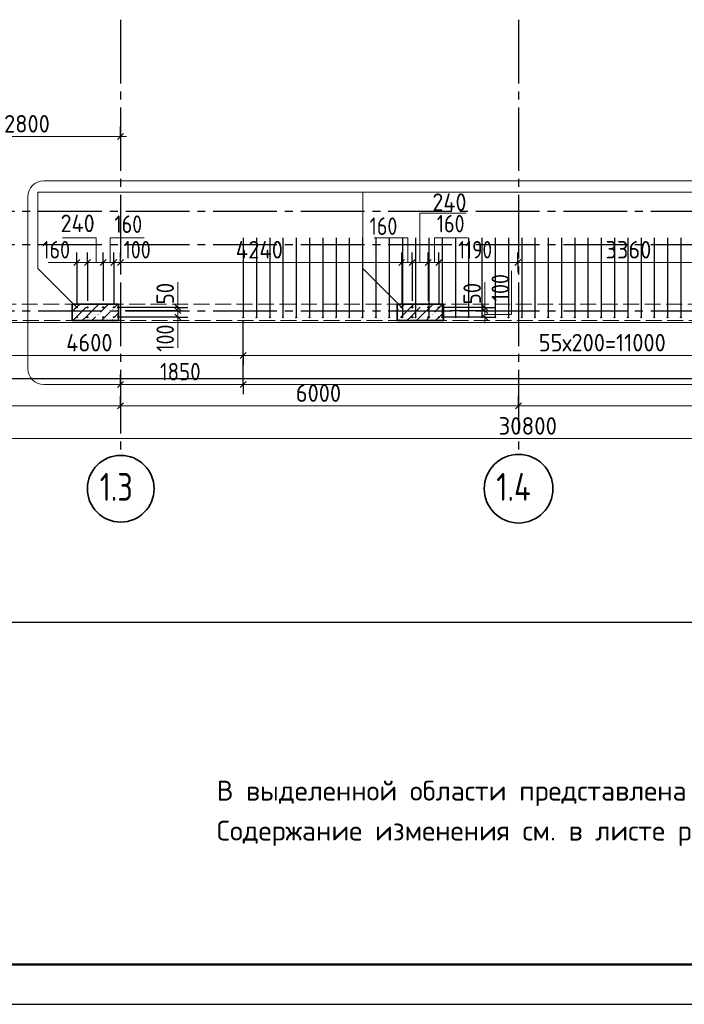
# Model space of a CAD drawing. Header units: millimetres. Extents: x 0 to 21000, y 0 to 14850.
# Tile 6 of 17: x 7081 to 11257, y 0 to 6188. Entities that reach past the tile are written whole.
import ezdxf

# ---------------------------------------------------------------- set-up
doc = ezdxf.new("R2010")
doc.units = ezdxf.units.MM
doc.linetypes.add('______2', pattern=[135, 100, -35])
doc.linetypes.add('______5', pattern=[550, 400, -50, 50, -50])
for name, color, linetype, lineweight in [('Standard', 7, 'Continuous', 25), ('Выпуски арматуры Г-обр.', 7, 'Continuous', 25), ('Общий01', 7, 'Continuous', 13), ('Позиционная метка линия выноска', 7, 'Continuous', 13), ('Примечания', 7, 'Continuous', 13), ('Размерная линия_ общее', 7, 'Continuous', 13)]:
    doc.layers.add(name, color=color, linetype=linetype, lineweight=lineweight)
for name, color, linetype, lineweight, true_color in [('ЖБ Пилон', 7, '______2', 25, 0xa0a0a0), ('ЖБ Стена верхний уровень', 7, '______2', 25, 0xa0a0a0), ('Оси', 7, '______5', 13, 0x656565)]:
    doc.layers.add(name, color=color, linetype=linetype, lineweight=lineweight, true_color=true_color)
doc.styles.add('ISOCPEUR', font='txt')

msp = doc.modelspace()

# ---------------------------------------------------------------- hatches: boundary and pattern name
at = {"layer": 'ЖБ Пилон', "linetype": 'Continuous', "lineweight": 18, "transparency": 33554687}
for points in [[(7509.9, 4395.5), (7513.2, 4398.8), (7516.4, 4395.5), (7513.2, 4392.3)], [(9609.9, 4395.5), (9613.2, 4398.8), (9616.4, 4395.5), (9613.2, 4392.3)], [(7569.9, 4335.5), (7573.2, 4338.8), (7576.4, 4335.5), (7573.2, 4332.3)], [(7659.9, 4365.5), (7663.2, 4368.8), (7666.4, 4365.5), (7663.2, 4362.3)], [(9459.9, 4365.5), (9463.2, 4368.8), (9466.4, 4365.5), (9463.2, 4362.3)], [(9669.9, 4335.5), (9673.2, 4338.8), (9676.4, 4335.5), (9673.2, 4332.3)], [(7659.9, 4305.5), (7663.2, 4308.8), (7666.4, 4305.5), (7663.2, 4302.3)], [(9459.9, 4305.5), (9463.2, 4308.8), (9466.4, 4305.5), (9463.2, 4302.3)]]:
    msp.add_hatch(color=7, dxfattribs=at).paths.add_polyline_path(points, flags=16)

# ---------------------------------------------------------------- linework, layer by layer
at = {"layer": 'Standard', "color": 7, "linetype": 'Continuous', "lineweight": 25, "transparency": 33554687}
msp.add_lwpolyline([(0, 0), (21000, 0), (21000, 14850), (0, 14850), (0, 0)], close=True, dxfattribs=at)
at = {"layer": 'Standard', "color": 7, "linetype": 'Continuous', "lineweight": 50, "transparency": 33554687}
msp.add_lwpolyline([(1000, 14600), (20750, 14600), (20750, 250), (1000, 250), (1000, 14600)], close=True, dxfattribs=at)
at = {"layer": 'Standard', "color": 254, "linetype": 'Continuous', "lineweight": -3, "true_color": 0xc4c4ff, "transparency": 33554687}
for points in [[(3305.8, 3934), (17165.3, 3934), (17165.3, 13928.8), (3305.8, 13928.8), (3305.8, 3934)], [(3305.8, 2400.7), (17165.3, 2400.7), (17165.3, 12395.5), (3305.8, 12395.5), (3305.8, 2400.7)], [(3305.8, 2400.7), (17165.3, 2400.7), (17165.3, 12395.5), (3305.8, 12395.5), (3305.8, 2400.7)]]:
    msp.add_lwpolyline(points, dxfattribs=at)
at = {"layer": 'Standard', "color": 251, "linetype": 'Continuous', "lineweight": 18, "true_color": 0x656565, "transparency": 33554687}
msp.add_lwpolyline([(3339.6, 4284.3), (16756.3, 4284.3), (16756.3, 13609.3), (3339.6, 13609.3), (3339.6, 4284.3)], dxfattribs=at)
at = {"layer": 'Выпуски арматуры Г-обр.', "color": 253, "linetype": 'Continuous', "lineweight": 25, "true_color": 0xa0a0a0, "transparency": 33554687}
for p, q in [((8485.5, 4817.4), (8485.5, 4317.7)), ((8568.8, 4817.4), (8568.8, 4317.7)), ((8652.1, 4817.4), (8652.1, 4317.7)), ((8735.5, 4817.4), (8735.5, 4317.7)), ((8818.8, 4817.4), (8818.8, 4317.7)), ((8902.1, 4817.4), (8902.1, 4317.7)), ((8985.5, 4817.4), (8985.5, 4317.7)), ((9068.8, 4817.4), (9068.8, 4317.7)), ((9152.1, 4817.4), (9152.1, 4317.7)), ((9235.5, 4817.4), (9235.5, 4317.7)), ((9318.8, 4817.4), (9318.8, 4317.7)), ((9402.1, 4817.4), (9402.1, 4317.7)), ((9485.5, 4817.4), (9485.5, 4317.7)), ((9568.8, 4817.4), (9568.8, 4317.7)), ((9652.1, 4817.4), (9652.1, 4317.7)), ((9735.5, 4817.4), (9735.5, 4317.7)), ((9818.8, 4817.4), (9818.8, 4317.7)), ((9902.1, 4817.4), (9902.1, 4317.7)), ((9985.5, 4817.4), (9985.5, 4317.7)), ((10068.8, 4817.4), (10068.8, 4317.7)), ((10152.1, 4817.4), (10152.1, 4317.7)), ((10235.5, 4817.4), (10235.5, 4317.7)), ((10318.8, 4817.4), (10318.8, 4317.7)), ((10402.1, 4817.4), (10402.1, 4317.7)), ((10485.5, 4817.4), (10485.5, 4317.7)), ((10568.8, 4817.4), (10568.8, 4317.7)), ((10652.1, 4817.4), (10652.1, 4317.7)), ((10735.5, 4817.4), (10735.5, 4317.7)), ((10818.8, 4817.4), (10818.8, 4317.7)), ((10902.1, 4817.4), (10902.1, 4317.7)), ((10985.5, 4817.4), (10985.5, 4317.7)), ((11068.8, 4817.4), (11068.8, 4317.7)), ((11152.1, 4817.4), (11152.1, 4317.7)), ((11235.5, 4817.4), (11235.5, 4317.7))]:
    msp.add_line(p, q, dxfattribs=at)
for centre in [(7439.6, 4380.2), (7506.3, 4380.2), (7606.3, 4380.2), (7673, 4380.2), (9481.3, 4380.2), (9548, 4380.2), (9648, 4380.2), (9714.6, 4380.2), (7439.6, 4317.7), (7506.3, 4317.7), (7606.3, 4317.7), (7673, 4317.7), (9481.3, 4317.7), (9548, 4317.7), (9648, 4317.7), (9714.6, 4317.7)]:
    msp.add_circle(centre, 3.33, dxfattribs=at)
at = {"layer": 'Выпуски арматуры Г-обр.', "color": 7, "linetype": 'Continuous', "lineweight": 25, "transparency": 33554687}
for centre, radius in [((7439.6, 4380.2), 3.33), ((7506.3, 4380.2), 3.33), ((7506.3, 4380.2), 3.33), ((7606.3, 4380.2), 3.33), ((7606.3, 4380.2), 3.33), ((7673, 4380.2), 3.33), ((9481.3, 4380.2), 3.33), ((9548, 4380.2), 3.33), ((9548, 4380.2), 3.33), ((9648, 4380.2), 3.33), ((9648, 4380.2), 3.33), ((9714.6, 4380.2), 3.33), ((7439.6, 4317.7), 3.33), ((7506.3, 4317.7), 3.33), ((7506.3, 4317.7), 3.33), ((7606.3, 4317.7), 3.33), ((7606.3, 4317.7), 3.33), ((7673, 4317.7), 3.33), ((8485.5, 4317.7), 2.5), ((8568.8, 4317.7), 2.5), ((8652.1, 4317.7), 2.5), ((8735.5, 4317.7), 2.5), ((8818.8, 4317.7), 2.5), ((8902.1, 4317.7), 2.5), ((8985.5, 4317.7), 2.5), ((9068.8, 4317.7), 2.5), ((9152.1, 4317.7), 2.5), ((9235.5, 4317.7), 2.5), ((9318.8, 4317.7), 2.5), ((9402.1, 4317.7), 2.5), ((9481.3, 4317.7), 3.33), ((9485.5, 4317.7), 2.5), ((9548, 4317.7), 3.33), ((9548, 4317.7), 3.33), ((9568.8, 4317.7), 2.5), ((9648, 4317.7), 3.33), ((9648, 4317.7), 3.33), ((9652.1, 4317.7), 2.5), ((9714.6, 4317.7), 3.33), ((9735.5, 4317.7), 2.5), ((9818.8, 4317.7), 2.5), ((9902.1, 4317.7), 2.5), ((9985.5, 4317.7), 2.5), ((10068.8, 4317.7), 2.5), ((10152.1, 4317.7), 2.5), ((10235.5, 4317.7), 2.5), ((10318.8, 4317.7), 2.5), ((10402.1, 4317.7), 2.5), ((10485.5, 4317.7), 2.5), ((10568.8, 4317.7), 2.5), ((10652.1, 4317.7), 2.5), ((10735.5, 4317.7), 2.5), ((10818.8, 4317.7), 2.5), ((10902.1, 4317.7), 2.5), ((10985.5, 4317.7), 2.5), ((11068.8, 4317.7), 2.5), ((11152.1, 4317.7), 2.5), ((11235.5, 4317.7), 2.5)]:
    msp.add_circle(centre, radius, dxfattribs=at)
at = {"layer": 'ЖБ Пилон', "color": 7, "linetype": 'Continuous', "lineweight": 35, "transparency": 33554687}
for p, q in [((7702.1, 4401), (7410.5, 4401)), ((7410.5, 4401), (7410.5, 4296.8)), ((7702.1, 4296.8), (7702.1, 4401)), ((9743.8, 4401), (9452.1, 4401)), ((9452.1, 4401), (9452.1, 4296.8)), ((9743.8, 4296.8), (9743.8, 4401)), ((7410.5, 4296.8), (7702.1, 4296.8)), ((9452.1, 4296.8), (9743.8, 4296.8))]:
    msp.add_line(p, q, dxfattribs=at)
at = {"layer": 'ЖБ Пилон', "color": 9, "linetype": 'Continuous', "lineweight": 18, "true_color": 0xc7c7c7, "transparency": 33554687}
for p, q in [((7438.2, 4380.5), (7458.6, 4401)), ((7498.2, 4320.5), (7578.6, 4401)), ((7638.6, 4401), (7588.2, 4350.5)), ((7698.6, 4401), (7678.2, 4380.5)), ((9498.6, 4401), (9478.2, 4380.5)), ((9538.2, 4380.5), (9558.6, 4401)), ((9598.2, 4320.5), (9678.6, 4401)), ((9738.6, 4401), (9688.2, 4350.5)), ((7438.2, 4380.5), (7410.5, 4352.8)), ((7498.2, 4380.5), (7438.2, 4320.5)), ((7618.2, 4320.5), (7648.2, 4350.5)), ((7702.1, 4344.5), (7678.2, 4320.5)), ((9538.2, 4380.5), (9478.2, 4320.5)), ((9598.2, 4380.5), (9538.2, 4320.5)), ((9718.2, 4320.5), (9743.8, 4346.2)), ((7438.2, 4320.5), (7414.5, 4296.8)), ((7498.2, 4320.5), (7474.5, 4296.8)), ((7558.2, 4320.5), (7534.5, 4296.8)), ((7594.4, 4296.8), (7618.2, 4320.5)), ((9538.2, 4320.5), (9514.5, 4296.8)), ((9598.2, 4320.5), (9574.5, 4296.8)), ((9658.2, 4320.5), (9634.5, 4296.8)), ((9694.4, 4296.8), (9718.2, 4320.5))]:
    msp.add_line(p, q, dxfattribs=at)
at = {"layer": 'ЖБ Стена верхний уровень', "color": 250, "linetype": '______2', "lineweight": 13, "true_color": 0x3b3b3b, "transparency": 33554687}
for p, q in [((13943.8, 4401), (6568.8, 4401)), ((3860.5, 4296.8), (16735.5, 4296.8))]:
    msp.add_line(p, q, dxfattribs=at)
at = {"layer": 'Общий01', "color": 240, "linetype": 'Continuous', "lineweight": 18, "transparency": 33554687}
for p, q in [((7232.7, 5174.6), (17125.8, 5174.6)), ((7132.7, 3994.9), (7132.7, 5074.6)), ((17125.8, 3894.9), (7232.7, 3894.9))]:
    msp.add_line(p, q, dxfattribs=at)
for centre, start, end in [((7232.7, 5074.6), 90, 180), ((7232.7, 3994.9), 180, 270)]:
    msp.add_arc(centre, 100, start, end, dxfattribs=at)
at = {"layer": 'Оси', "color": 8, "linetype": '______5', "lineweight": -3, "transparency": 33554687}
for p, q in [((7714.6, 13887.1), (7714.6, 3478)), ((10214.6, 13887.1), (10214.6, 3478)), ((3347.4, 4984.3), (17905.7, 4984.3)), ((3347.4, 4776), (17905.7, 4776)), ((3347.4, 4359.3), (17905.7, 4359.3))]:
    msp.add_line(p, q, dxfattribs=at)
at = {"layer": 'Оси', "color": 7, "linetype": 'Continuous', "lineweight": 35, "transparency": 33554687}
for centre, radius in [((7715.7, 3240.4), 209.6), ((10215.9, 3240.4), 215.7)]:
    msp.add_circle(centre, radius, dxfattribs=at)
at = {"layer": 'Позиционная метка линия выноска', "color": 7, "linetype": 'Continuous', "lineweight": 13, "transparency": 33554687}
for points in [[(7439.6, 4380.2), (7195.1, 4624.7), (7195.1, 5103.9), (13633.4, 5103.9)], [(9481.3, 4380.2), (9236.7, 4624.7), (9236.7, 5103.9), (12946.3, 5103.9)]]:
    msp.add_lwpolyline(points, dxfattribs=at)
at = {"layer": 'Примечания', "color": 7, "linetype": 'Continuous', "lineweight": 13, "transparency": 33554687}
for p, q in [((7439.6, 4662.2), (7260.5, 4662.2)), ((10171, 4335.2), (10171, 4610.2)), ((8075.2, 4380.2), (8075.2, 4538.5)), ((10004.3, 4380.2), (10004.3, 4538.5)), ((10004.3, 4335.2), (10171, 4335.2)), ((8075.2, 4317.7), (8075.2, 4126))]:
    msp.add_line(p, q, dxfattribs=at)
for points in [[(9887.2, 4972.5), (9595.6, 4972.5), (9595.6, 4662.2)], [(7562.3, 4662.2), (7562.3, 4816.4), (7349.8, 4816.4)], [(7650.3, 4662.2), (7650.3, 4816.4), (7862.8, 4816.4)], [(9521, 4662.2), (9521, 4816.4), (9308.5, 4816.4)], [(9687.4, 4662.2), (9687.4, 4816.4), (9899.9, 4816.4)]]:
    msp.add_lwpolyline(points, dxfattribs=at)
at = {"layer": 'Размерная линия_ общее', "color": 7, "linetype": 'Continuous', "lineweight": -3, "transparency": 33554687}
for p, q in [((7714.6, 5453.7), (7714.6, 5516.2)), ((7714.6, 5453.7), (7714.6, 5391.2)), ((7714.6, 5453.7), (7714.6, 5453.7)), ((7439.6, 4662.2), (7439.6, 4724.7)), ((7506.3, 4662.2), (7506.3, 4724.7)), ((7606.3, 4662.2), (7606.3, 4724.7)), ((7673, 4662.2), (7673, 4724.7)), ((7714.6, 4662.2), (7714.6, 4724.7)), ((9481.3, 4662.2), (9481.3, 4724.7)), ((9548, 4662.2), (9548, 4724.7)), ((9648, 4662.2), (9648, 4724.7)), ((9714.6, 4662.2), (9714.6, 4724.7)), ((10210.5, 4662.2), (10210.5, 4724.7)), ((7439.6, 4662.2), (7439.6, 4599.7)), ((7439.6, 4662.2), (7439.6, 4401)), ((7506.3, 4662.2), (7506.3, 4599.7)), ((7506.3, 4662.2), (7506.3, 4421.8)), ((7606.3, 4662.2), (7606.3, 4599.7)), ((7606.3, 4662.2), (7606.3, 4421.8)), ((7673, 4662.2), (7673, 4599.7)), ((7673, 4662.2), (7673, 4401)), ((7714.6, 4662.2), (7714.6, 4599.7)), ((7714.6, 4662.2), (7714.6, 4635.1)), ((9481.3, 4662.2), (9481.3, 4599.7)), ((9481.3, 4662.2), (9481.3, 4401)), ((9548, 4662.2), (9548, 4599.7)), ((9548, 4662.2), (9548, 4421.8)), ((9648, 4662.2), (9648, 4599.7)), ((9648, 4662.2), (9648, 4421.8)), ((9714.6, 4662.2), (9714.6, 4599.7)), ((9714.6, 4662.2), (9714.6, 4401)), ((10210.5, 4662.2), (10210.5, 4599.7)), ((10210.5, 4662.2), (10210.5, 4662.2)), ((8075.2, 4380.2), (8012.7, 4380.2)), ((8075.2, 4359.3), (8012.7, 4359.3)), ((8075.2, 4380.2), (8137.7, 4380.2)), ((8075.2, 4359.3), (8137.7, 4359.3)), ((10004.3, 4380.2), (9735.5, 4380.2)), ((10004.3, 4359.3), (9784.4, 4359.3)), ((10004.3, 4380.2), (9941.8, 4380.2)), ((10004.3, 4359.3), (9941.8, 4359.3)), ((10004.3, 4380.2), (10066.8, 4380.2)), ((10004.3, 4359.3), (10066.8, 4359.3)), ((8075.2, 4317.7), (8012.7, 4317.7)), ((8075.2, 4317.7), (8137.7, 4317.7)), ((10004.3, 4317.7), (9735.5, 4317.7)), ((10004.3, 4317.7), (9941.8, 4317.7)), ((10004.3, 4317.7), (10066.8, 4317.7)), ((8485.5, 4078.3), (8485.5, 4140.8)), ((8485.5, 4078.3), (8485.5, 4015.8)), ((8485.5, 3896.1), (8485.5, 4057.5)), ((7714.6, 3896.1), (7714.6, 3958.6)), ((8485.5, 3896.1), (8485.5, 3958.6)), ((7714.6, 3896.1), (7714.6, 3833.6)), ((7714.6, 3896.1), (7714.6, 3896.1)), ((8485.5, 3896.1), (8485.5, 3833.6)), ((7714.6, 3761.2), (7714.6, 3823.7)), ((10214.6, 3761.2), (10214.6, 3823.7)), ((7714.6, 3761.2), (7714.6, 3698.7)), ((10214.6, 3761.2), (10214.6, 3698.7))]:
    msp.add_line(p, q, dxfattribs=at)
at = {"layer": 'Размерная линия_ общее', "color": 7, "linetype": 'Continuous', "lineweight": 13, "transparency": 33554687}
for p, q in [((6548, 5453.7), (7714.6, 5453.7)), ((7714.6, 5453.7), (7752.1, 5453.7)), ((7439.6, 4662.2), (7402.1, 4662.2)), ((7439.6, 4662.2), (7506.3, 4662.2)), ((7506.3, 4662.2), (7606.3, 4662.2)), ((7606.3, 4662.2), (7673, 4662.2)), ((7673, 4662.2), (7714.6, 4662.2)), ((7714.6, 4662.2), (9481.3, 4662.2)), ((9481.3, 4662.2), (9548, 4662.2)), ((9548, 4662.2), (9648, 4662.2)), ((9648, 4662.2), (9714.6, 4662.2)), ((9714.6, 4662.2), (10210.5, 4662.2)), ((10210.5, 4662.2), (11610.5, 4662.2)), ((8075.2, 4380.2), (8075.2, 4417.7)), ((10004.3, 4380.2), (10004.3, 4417.7)), ((8075.2, 4359.3), (8075.2, 4380.2)), ((8075.2, 4317.7), (8075.2, 4359.3)), ((10004.3, 4359.3), (10004.3, 4380.2)), ((8075.2, 4317.7), (8075.2, 4280.2)), ((10004.3, 4317.7), (10004.3, 4280.2)), ((5214.6, 3761.2), (7714.6, 3761.2)), ((7714.6, 3761.2), (10214.6, 3761.2)), ((10214.6, 3761.2), (12589.6, 3761.2)), ((3860.5, 3554.9), (16693.8, 3554.9))]:
    msp.add_line(p, q, dxfattribs=at)
at = {"layer": 'Размерная линия_ общее', "color": 7, "linetype": 'Continuous', "lineweight": 25, "transparency": 33554687}
for p, q in [((7695.9, 5435), (7733.4, 5472.5)), ((7420.9, 4643.4), (7458.4, 4680.9)), ((7487.5, 4643.4), (7525, 4680.9)), ((7587.5, 4643.4), (7625, 4680.9)), ((7654.2, 4643.4), (7691.7, 4680.9)), ((7695.9, 4643.4), (7733.4, 4680.9)), ((9462.5, 4643.4), (9500, 4680.9)), ((9529.2, 4643.4), (9566.7, 4680.9)), ((9629.2, 4643.4), (9666.7, 4680.9)), ((9695.9, 4643.4), (9733.4, 4680.9)), ((10191.7, 4643.4), (10229.2, 4680.9)), ((8093.9, 4361.4), (8056.4, 4398.9)), ((10023.1, 4361.4), (9985.6, 4398.9)), ((8093.9, 4340.6), (8056.4, 4378.1)), ((8093.9, 4298.9), (8056.4, 4336.4)), ((10023.1, 4340.6), (9985.6, 4378.1)), ((10023.1, 4298.9), (9985.6, 4336.4)), ((8466.7, 4059.6), (8504.2, 4097.1)), ((7695.9, 3877.4), (7733.4, 3914.8)), ((8466.7, 3877.4), (8504.2, 3914.8)), ((7695.9, 3742.4), (7733.4, 3779.9)), ((10195.9, 3742.4), (10233.4, 3779.9))]:
    msp.add_line(p, q, dxfattribs=at)
at = {"layer": 'Размерная линия_ общее', "color": 251, "linetype": 'Continuous', "lineweight": 13, "true_color": 0x656565, "transparency": 33554687}
for p, q in [((6568.8, 4078.3), (8485.5, 4078.3)), ((8485.5, 4078.3), (13068.8, 4078.3)), ((7714.6, 3896.1), (7677.1, 3896.1)), ((7714.6, 3896.1), (8485.5, 3896.1)), ((8485.5, 3896.1), (8523, 3896.1))]:
    msp.add_line(p, q, dxfattribs=at)
at = {"layer": 'Размерная линия_ общее', "color": 7, "linetype": 'Continuous', "lineweight": -3, "transparency": 33554687}
for points in [[(8075.2, 4380.2), (8066.7, 4380.2), (8066.7, 4380.2), (7693.8, 4380.2)], [(8075.2, 4359.3), (8066.7, 4359.3), (8066.7, 4359.3), (7742.7, 4359.3)], [(8075.2, 4317.7), (8066.7, 4317.7), (8066.7, 4317.7), (7693.8, 4317.7)], [(8485.5, 4078.3), (8485.5, 4086.8), (8485.5, 4086.8), (8485.5, 4296.8)]]:
    msp.add_lwpolyline(points, dxfattribs=at)
at = {"layer": 'Размерная линия_ общее', "color": 7, "linetype": 'Continuous', "lineweight": 13, "transparency": 33554687}
msp.add_lwpolyline([(10004.3, 4317.7), (10004.3, 4346.1), (10004.3, 4346.1), (10004.3, 4359.3)], dxfattribs=at)

# ---------------------------------------------------------------- texts
at = {"layer": 'Standard', "color": 7, "linetype": 'Continuous', "lineweight": 18, "transparency": 33554687, "insert": (8318.9, 1405.2), "char_height": 125, "width": 5777.188, "attachment_point": 1, "line_spacing_factor": 1.204819}
msp.add_mtext('\\A1;{\\fISOCPEUR|i0|b0;\\H125.000000;\\W1.000000;\\C7;В выделенной области представлена замененная ( актуальная) версия.}\\P{\\fISOCPEUR|i0|b0;\\H125.000000;\\W1.000000;\\C7;Содержание изменения см. в листе разрешения на внесение изменений}\\P', dxfattribs=at)
at = {"layer": 'Оси', "color": 7, "linetype": 'Continuous', "lineweight": 35, "transparency": 33554687, "char_height": 175, "attachment_point": 7, "style": 'ISOCPEUR'}
for s, insert, width in [('\\W0.79;1.3', (7584.4, 3164.3), 331.375), ('\\W0.80;1.4', (10075.9, 3164.3), 349.842)]:
    msp.add_mtext(s, dxfattribs=dict(at, insert=insert, width=width))
at = {"layer": 'Размерная линия_ общее', "color": 7, "linetype": 'Continuous', "lineweight": 25, "transparency": 33554687, "char_height": 110, "attachment_point": 7, "style": 'ISOCPEUR'}
for s, insert, width in [('\\W0.93;2800', (6982.8, 5478.7), 359.047), ('\\W0.92;240', (9674.1, 4986.1), 292.223), ('\\W0.92;240', (7337.7, 4852.8), 292.219), ('\\W0.83;160', (7676.2, 4847.8), 254.286), ('\\W0.83;160', (9702, 4851.1), 254.286), ('\\W0.83;160', (9279.7, 4835.2), 254.286), ('\\W0.83;160', (7222.9, 4687.2), 254.286), ('\\W0.83;100', (7733.4, 4687.2), 254.286), ('\\W0.94;4240', (8438.5, 4687.2), 381.325), ('\\W0.80;1190', (9836, 4687.2), 307.856), ('\\W0.93;3360', (10762, 4687.2), 359.047), ('\\W0.93;6000', (8816.1, 3786.2), 359.047), ('\\W0.95;30800', (10090.1, 3579.9), 436.681)]:
    msp.add_mtext(s, dxfattribs=dict(at, insert=insert, width=width))
at = {"layer": 'Размерная линия_ общее', "color": 7, "linetype": 'Continuous', "lineweight": 25, "transparency": 33554687, "char_height": 110, "attachment_point": 7, "rotation": 90, "style": 'ISOCPEUR'}
for s, insert, width in [('\\W0.83;100', (10156.2, 4418.4), 254.286), ('\\W0.87;50', (8050.2, 4398.9), 201.962), ('\\W0.87;50', (9979.3, 4398.9), 201.962), ('\\W0.83;100', (8050.2, 4100.9), 254.286)]:
    msp.add_mtext(s, dxfattribs=dict(at, insert=insert, width=width))
at = {"layer": 'Размерная линия_ общее', "color": 251, "linetype": 'Continuous', "lineweight": 25, "true_color": 0x656565, "transparency": 33554687, "char_height": 110, "attachment_point": 7, "style": 'ISOCPEUR'}
for s, insert, width in [('\\W0.93;4600', (7373.1, 4103.3), 370.193), ('\\W0.93;55х200=11000', (10342.6, 4103.3), 930.519), ('\\W0.87;1850', (7962.5, 3921.1), 333.451)]:
    msp.add_mtext(s, dxfattribs=dict(at, insert=insert, width=width))

doc.saveas('drawing.dxf')
